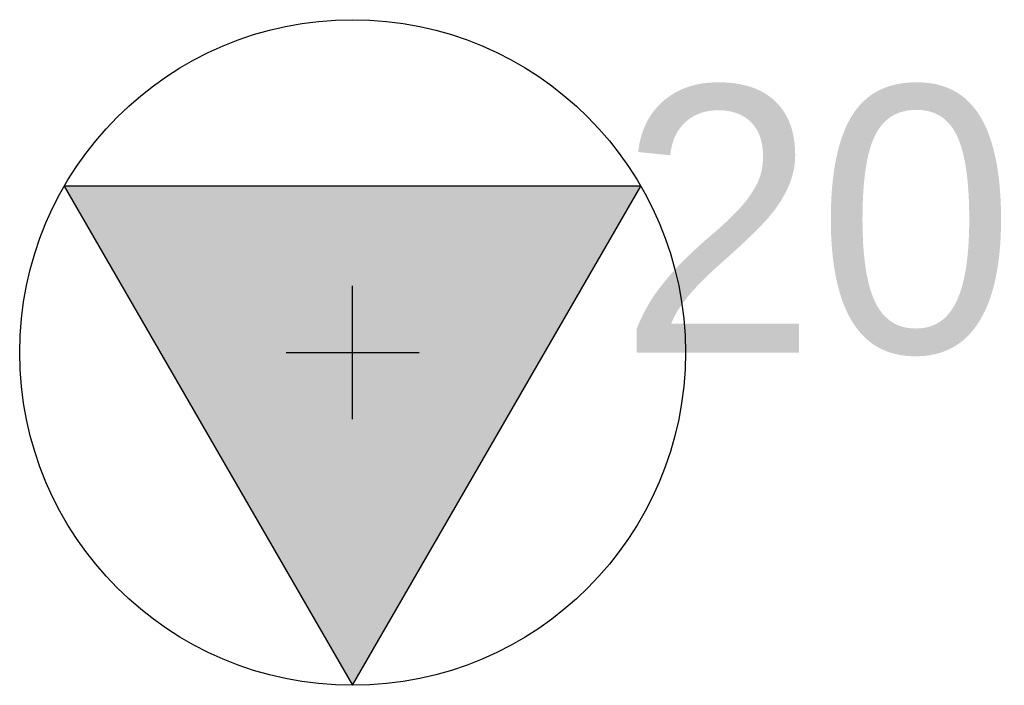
# Model space of a CAD drawing. Extents: x 108894 to 113890, y 89250 to 91025.
# Tile 1 of 11: x 108894 to 108909, y 89250 to 89260. Entities that reach past the tile are written whole.
import ezdxf

# ---------------------------------------------------------------- set-up
doc = ezdxf.new("R2010")
doc.units = 0
doc.header["$LTSCALE"] = 2
doc.header["$MEASUREMENT"] = 0
doc.header["$PDMODE"] = 2
doc.header["$PDSIZE"] = -3
doc.layers.get('0').update_dxf_attribs({"linetype": 'CONTINUOUS'})
for name, color, linetype in [('C', 7, 'CONTINUOUS'), ('CESPH', 132, 'CONTINUOUS'), ('ESPH', 132, 'CONTINUOUS')]:
    doc.layers.add(name, color=color, linetype=linetype)

# ---------------------------------------------------------------- blocks, each defined once
blk = doc.blocks.new('COORD')
at = {"layer": 'C', "color": 0}
blk.add_point((0, 0), dxfattribs=at)
at = {"layer": 'C', "color": 6}
blk.add_attdef('POINT', (0.035, 0.035), '', height=0.05, rotation=45, dxfattribs=at)
blk = doc.blocks.new('EPGOVSTA')
at = {"color": 1}
blk.add_lwpolyline([(0, -2.5), (2.1651, 1.25), (-2.1651, 1.25)], close=True, dxfattribs=at)
blk.add_circle((0, 0), 2.5, dxfattribs=at)
blk.add_solid([(0, -2.5), (-2.1651, 1.25), (2.1651, 1.25)], dxfattribs=at)

msp = doc.modelspace()

# ---------------------------------------------------------------- block references
at = {"layer": 'CESPH'}
ref = msp.add_blockref('COORD', (108898.714, 89255.291), dxfattribs=at)
ref.add_attrib('POINT', '20', (108902.714, 89255.291), dxfattribs={"height": 4})
at = {"layer": 'ESPH', "color": 12, "xscale": 2, "yscale": 2, "zscale": 2}
msp.add_blockref('EPGOVSTA', (108898.714, 89255.291), dxfattribs=at)

doc.saveas('drawing.dxf')
